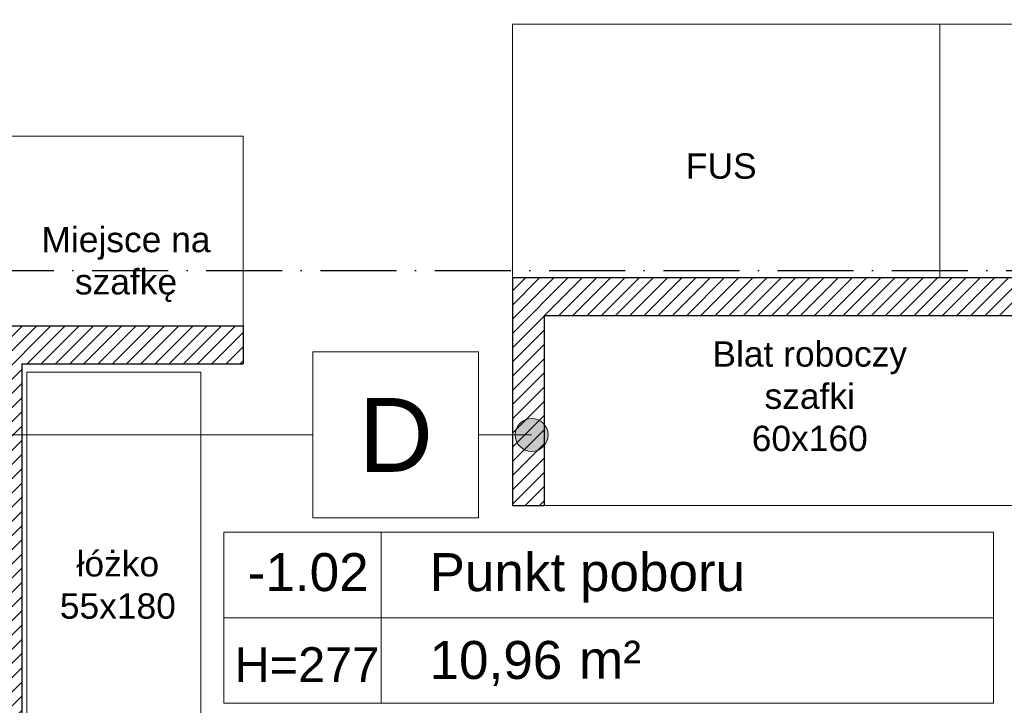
# Model space of a CAD drawing. Header units: millimetres. Extents: x 24385 to 79107, y -56478 to -23676.
# Tile 193 of 256: x 27280 to 27591, y -25826 to -25609. Entities that reach past the tile are written whole.
import ezdxf

# ---------------------------------------------------------------- set-up
doc = ezdxf.new("R2010")
doc.units = ezdxf.units.MM
doc.header["$LTSCALE"] = 2
doc.linetypes.add('ACAD_ISO10W100', pattern=[18, 12, -3, 0, -3])
for name, color, linetype, lineweight in [('0_OPIS', 7, 'Continuous', 13), ('3DPLAN_A_TABELKA POMIESZCZEŃ', 7, 'Continuous', 0), ('A_TXT', 7, 'Continuous', 0), ('AW_MEB_KUCH', 23, 'Continuous', 0), ('Opisy', 7, 'Continuous', 13)]:
    doc.layers.add(name, color=color, linetype=linetype, lineweight=lineweight)
for name, color, linetype in [('3DPLAN_A_KRESKOWANIE 1', 253, 'Continuous'), ('3DPLAN_A_OPIS', 8, 'Continuous'), ('3DPLAN_A_POMIESZCZENIE NUMER', 100, 'Continuous'), ('A_POMIESZCZENIE OPIS', 100, 'Continuous')]:
    doc.layers.add(name, color=color, linetype=linetype)
doc.layers.add('FURNITURE ZD 1 500', color=7, linetype='Continuous', lineweight=13, true_color=0x9fa8a5)
doc.layers.add('kanalizacja pod stropem skropliny', color=7, linetype='Continuous', lineweight=30, true_color=0x60bb04)
doc.styles.add('ARIAL', font='arial.ttf')
doc.styles.add('TABEL1', font='txt')

# ---------------------------------------------------------------- blocks, each defined once
blk = doc.blocks.new('tabelka dla tp')
at = {"layer": '3DPLAN_A_TABELKA POMIESZCZEŃ'}
for p, q in [((49.7, 54), (49.7, 0)), ((0, 27), (243.13, 27))]:
    blk.add_line(p, q, dxfattribs=at)
blk.add_lwpolyline([(0, 54), (243.13, 54), (243.13, 0), (0, 0)], close=True, dxfattribs=at)
at = {"layer": '3DPLAN_A_POMIESZCZENIE NUMER', "color": 7, "style": 'ARIAL'}
blk.add_attdef('NUMER', (2.23, 35.39), '', height=12, dxfattribs=at)
at = {"layer": 'A_POMIESZCZENIE OPIS', "insert": (112.2, 19.75), "char_height": 12, "width": 36.4122, "attachment_point": 1, "style": 'ARIAL'}
blk.add_mtext('{\\C7;m²}', dxfattribs=at)
at = {"layer": 'A_POMIESZCZENIE OPIS', "color": 7, "style": 'ARIAL'}
for tag, p in [('NAZWA', (51.73, 35.39)), ('POWIERZCHNIA', (51.06, 7.24))]:
    blk.add_attdef(tag, p, '', height=12, dxfattribs=at)
blk = doc.blocks.new('kondygnacja -1')
at = {"layer": '3DPLAN_A_KRESKOWANIE 1'}
h = blk.add_hatch(dxfattribs=at)
h.set_pattern_fill('ANSI31', color=256, scale=7.5, style=0)
h.set_pattern_definition([(45, (23044.838, -26883.88), (-16.83798, 16.83798), [])])
h.paths.add_polyline_path([(31677.49, -24430.84), (30214.87, -24430.84), (30214.87, -24470.84), (30429.61, -24470.84), (30429.61, -24477.84), (30447.61, -24477.84), (30447.61, -24818.84), (30476.61, -24818.84), (30476.61, -24470.84), (31012.61, -24470.84), (31012.61, -24478.84), (31079.61, -24478.84), (31079.61, -24470.84), (31638.61, -24470.84), (31638.61, -25036.84), (31079.61, -25036.84), (31079.61, -25028.84), (31012.61, -25028.84), (31012.61, -25036.84), (30611.38, -25036.84), (30611.38, -25072.84), (31023.61, -25072.84), (31034.61, -25082.84), (31034.61, -25330.84), (31023.61, -25340.84), (30831.4, -25340.84, -0.038531), (30832.58, -25356.18), (30832.58, -25371.84), (31079.61, -25371.84), (31079.61, -25072.84), (31638.61, -25072.84), (31638.61, -25943.84), (30832.58, -25943.84), (30832.58, -26009.84), (31677.49, -26009.84)])
h.paths.add_polyline_path([(30682.61, -26009.84), (30832.58, -26009.84), (30832.58, -25943.84), (30760.61, -25943.84), (30760.61, -25454.67), (30735.61, -25464.58), (30735.61, -25943.84), (30682.61, -25943.84)])
h.paths.add_polyline_path([(30679.61, -25371.84), (30735.61, -25371.84), (30735.61, -25464.58), (30760.61, -25454.67), (30760.61, -25371.84), (30832.58, -25371.84), (30832.58, -25356.18, 0.038531), (30831.4, -25340.84), (30679.61, -25340.84)])
h.paths.add_polyline_path([(30355.83, -25371.84), (30425.61, -25371.84), (30425.61, -25379.84), (30463.61, -25379.84), (30463.61, -25424.74), (30471.61, -25424.74), (30471.61, -25395.84), (30533.61, -25395.84), (30533.61, -25371.84), (30576.61, -25371.84), (30576.61, -25341.84), (30472.61, -25341.84), (30472.61, -25326.84), (30427.61, -25326.84), (30427.61, -25341.84), (30355.83, -25341.84)])
h.paths.add_polyline_path([(30456.61, -25936.84), (30425.61, -25936.84), (30425.61, -25945.84), (30380.61, -25945.84), (30380.61, -26009.84), (30512.61, -26009.84), (30512.61, -25943.84), (30466.61, -25943.84), (30466.61, -25712.84), (30456.61, -25712.84)])
h.paths.add_polyline_path([(28888.61, -25941.84), (28888.61, -26009.84), (29013.61, -26009.84), (29013.61, -25941.84)])
h.paths.add_polyline_path([(28591.17, -26009.84), (28591.17, -25944.84), (28547.61, -25944.84), (28547.61, -26009.84)])
h.paths.add_polyline_path([(28624.61, -25870.53), (28654.8, -25870.53), (28654.8, -25924.53), (28624.61, -25924.53), (28624.61, -25944.84), (28591.17, -25944.84), (28591.17, -26009.84), (28713.61, -26009.84), (28713.61, -25941.84), (28672.61, -25941.84), (28672.61, -25932.84), (28657.61, -25932.84), (28657.61, -25716.84), (28624.61, -25716.84)])
h.paths.add_polyline_path([(28372.61, -25944.84), (28328.61, -25944.84), (28328.61, -25907.84), (28282.61, -25907.84), (28282.61, -25944.84), (28248.61, -25944.84), (28248.61, -26009.84), (28372.61, -26009.84)])
h.paths.add_polyline_path([(28092.61, -25563.84), (28054.61, -25563.84), (28054.61, -25383.84), (28067.6, -25383.84), (28067.61, -25375.84), (28340.61, -25375.84), (28340.61, -25341.84), (28070.61, -25341.84), (28070.61, -25332.84), (28030.61, -25332.84), (28030.61, -25395.6), (28048.71, -25395.6), (28048.71, -25449.6), (28030.61, -25449.6), (28030.61, -26009.84), (28073.61, -26009.84), (28073.61, -25944.84), (28054.61, -25944.84), (28054.61, -25668.84), (28092.61, -25668.84)])
h.paths.add_polyline_path([(27949.61, -25495.75), (27949.61, -25507.75), (27983.29, -25507.75), (27983.29, -25521.75), (27949.61, -25521.75), (27949.61, -25531.84), (27999.61, -25531.84), (27999.61, -25934.84), (27982.61, -25934.84), (27982.61, -25942.84), (27947.61, -25942.84), (27947.61, -26009.84), (28026.62, -26009.84), (28026.62, -25449.6), (27999.61, -25449.6), (27999.61, -25463.84), (27949.61, -25463.84), (27949.61, -25481.75), (27983.29, -25481.75), (27983.29, -25495.75)])
h.paths.add_polyline_path([(27982.61, -25361.84), (27952.61, -25361.84), (27952.61, -25332.84), (28026.62, -25332.84), (28026.62, -25395.6), (27999.61, -25395.6), (27999.61, -25377.84), (27982.61, -25377.84)])
h.paths.add_polyline_path([(26818.61, -25892.84), (26781.49, -25892.84), (26781.49, -26009.84), (26894.54, -26009.84), (26894.54, -25942.84), (26830.61, -25942.84), (26830.61, -25930.84), (26818.61, -25930.84)])
h.paths.add_polyline_path([(26894.54, -26009.84), (27115.94, -26009.84), (27115.94, -25942.84), (26894.54, -25942.84)])
h.paths.add_polyline_path([(27115.94, -25942.84), (27115.94, -26009.84), (27466.61, -26009.84), (27466.61, -25942.84), (27427.61, -25942.84), (27427.61, -25933.84), (27384.61, -25933.84), (27384.61, -25942.84)])
h.paths.add_polyline_path([(27641.61, -25942.84), (27641.61, -26009.84), (27802.61, -26009.84), (27802.61, -25942.84)])
h.paths.add_polyline_path([(30621.1, -25040.47), (30688.37, -25040.47), (30688.37, -25072.87), (30621.1, -25072.87)], flags=24)
at = {"layer": '3DPLAN_A_OPIS', "lineweight": 0, "transparency": 33554687}
h = blk.add_hatch(dxfattribs=at)
h.set_pattern_fill('ANSI31', color=1)
h.set_pattern_definition([(45, (5728.076, 0), (-2.24506403, 2.24506403), [])])
h.paths.add_polyline_path([(27183.61, -25705.84), (26818.61, -25705.84), (26818.61, -25717.84), (27183.61, -25717.84)])
h.paths.add_polyline_path([(27280.61, -25717.84), (27350.61, -25717.84), (27350.61, -25705.84), (27268.61, -25705.84), (27268.61, -25942.84), (27280.61, -25942.84)])
h.paths.add_polyline_path([(27445.61, -25762.54), (27445.61, -25702.54), (27750.61, -25702.54), (27750.61, -25690.54), (27435.61, -25690.54), (27435.61, -25762.54)])
h.paths.add_polyline_path([(27478.11, -25377.84), (27478.11, -25456.28), (27490.11, -25456.28), (27490.11, -25377.84)])
h.paths.add_polyline_path([(27378.51, -25466.84), (27378.51, -25478.84), (27569.7, -25478.84), (27569.7, -25466.84), (27490.11, -25466.84), (27490.11, -25377.84), (27478.11, -25377.84), (27478.11, -25466.84)])
h.paths.add_polyline_path([(27490.11, -25376.28), (27478.11, -25376.28), (27478.11, -25377.84), (27490.11, -25377.84)])
h.paths.add_polyline_path([(27490.11, -25377.84), (27490.11, -25361.84), (27478.11, -25361.84), (27478.11, -25377.84)])
h.paths.add_polyline_path([(27218.11, -25377.84), (27218.11, -25361.84), (27206.11, -25361.84), (27206.11, -25377.84)])
h.paths.add_polyline_path([(27206.11, -25478.84), (27288.51, -25478.84), (27288.51, -25466.84), (27218.11, -25466.84), (27218.11, -25377.84), (27206.11, -25377.84)])
at = {"layer": 'Opisy', "ltscale": 0.5}
h = blk.add_hatch(color=256, dxfattribs=at)
h.dxf.hatch_style = 1
h.paths.add_polyline_path([(27440.13, -25745.2), (27440.13, -25735.3, 0.73336)])
h.paths.add_polyline_path([(27440.13, -25735.3), (27440.13, -25745.2, 0.076465), (27441.69, -25745.44, 1.165591)])
at = {"layer": '3DPLAN_A_OPIS', "color": 1, "lineweight": 30}
for p, q in [((27435.61, -25690.54), (27435.61, -25762.54)), ((27435.61, -25690.54), (27750.61, -25690.54)), ((27445.61, -25702.54), (27445.61, -25762.54)), ((27445.61, -25702.54), (27750.61, -25702.54)), ((27268.61, -25705.84), (27350.61, -25705.84)), ((27350.61, -25705.84), (27350.61, -25717.84)), ((27280.61, -25717.84), (27350.61, -25717.84)), ((27280.61, -25717.84), (27280.61, -25942.84)), ((27435.61, -25762.54), (27445.61, -25762.54))]:
    blk.add_line(p, q, dxfattribs=at)
at = {"layer": 'A_TXT'}
for p, q in [((27372.55, -25740.25), (27164.4, -25740.25)), ((27441.69, -25740.25), (27424.96, -25740.25))]:
    blk.add_line(p, q, dxfattribs=at)
blk.add_lwpolyline([(27372.55, -25714.05), (27424.96, -25714.05), (27424.96, -25766.46), (27372.55, -25766.46)], close=True, dxfattribs=at)
at = {"layer": 'AW_MEB_KUCH', "ltscale": 0.1}
for points in [[(27435.61, -25610.54), (27570.61, -25610.54), (27570.61, -25690.54), (27435.61, -25690.54)], [(27435.61, -25690.54), (27750.61, -25690.54), (27750.61, -25610.54), (27435.61, -25610.54)], [(27268.61, -25645.84), (27350.61, -25645.84), (27350.61, -25705.84), (27268.61, -25705.84)], [(27337.18, -25900.39), (27282.18, -25900.39), (27282.18, -25720.39), (27337.18, -25720.39)]]:
    blk.add_lwpolyline(points, close=True, dxfattribs=at)
at = {"layer": 'FURNITURE ZD 1 500', "lineweight": 0}
blk.add_lwpolyline([(27445.61, -25702.54), (27610.61, -25702.54), (27610.61, -25762.54), (27610.61, -25762.54), (27610.61, -25762.54), (27445.61, -25762.54)], close=True, dxfattribs=at)
at = {"layer": 'Opisy', "ltscale": 0.5}
blk.add_circle((27441.69, -25740.25), 5.19, dxfattribs=at)
at = {"layer": '3DPLAN_A_TABELKA POMIESZCZEŃ', "ltscale": 0.5}
ref = blk.add_blockref('tabelka dla tp', (27344.49, -25824.99), dxfattribs=at)
ref.add_attrib('NUMER', '-1.02', (27352.01, -25789.6), dxfattribs={"layer": '3DPLAN_A_POMIESZCZENIE NUMER', "color": 0, "height": 12, "style": 'ARIAL'})
ref.add_attrib('NAZWA', 'Punkt poboru', (27409.44, -25789.6), dxfattribs={"layer": 'A_POMIESZCZENIE OPIS', "color": 0, "height": 12, "style": 'ARIAL'})
ref.add_attrib('POWIERZCHNIA', '10,96', (27409.44, -25817.35), dxfattribs={"layer": 'A_POMIESZCZENIE OPIS', "color": 0, "height": 12, "style": 'ARIAL'})
at = {"layer": '3DPLAN_A_OPIS', "color": 1, "lineweight": 30, "style": 'ARIAL'}
for tag, p in [('PRZESUNIĘCIE_WEJŚCIA', (27655.16, -24535.33)), ('WYŁĄCZONE', (27007.18, -24723.98)), ('Z_OPRACOWANIA', (26996.84, -24746.42)), ('WYŁĄCZONE', (30803.05, -24760.87)), ('Z_OPRACOWANIA', (30792.71, -24783.3)), ('WYŁĄCZONE', (28894.9, -24826.59)), ('Z_OPRACOWANIA', (28884.56, -24849.03)), ('POWIĘKSZENIE_WEJŚCIA', (28313.68, -25144.41)), ('POWIĘKSZENIE_WEJŚCIA', (29600.62, -25191.36)), ('POWIĘKSZENIE_WEJŚCIA', (28011.45, -25235.42)), ('WYŁĄCZONE', (29754.42, -25678.17)), ('Z_OPRACOWANIA', (29744.08, -25700.6)), ('WYJŚCIE_EWAKUACYJNE', (27763.79, -26106.07))]:
    blk.add_attdef(tag, p, '', height=12, dxfattribs=at)
at = {"layer": '3DPLAN_A_OPIS', "color": 0, "lineweight": 30, "style": 'ARIAL'}
for tag, p in [('UGUL_1', (29350.3, -24586.01)), ('UGUL_2', (29622.92, -24586.01)), ('UGUL_3', (29833.15, -24586.01))]:
    blk.add_attdef(tag, p, '', height=12, dxfattribs=at)
at = {"layer": '3DPLAN_A_TABELKA POMIESZCZEŃ', "color": 7, "ltscale": 0.5, "insert": (27347.86, -25807.33), "char_height": 11, "width": 59.2068, "attachment_point": 1, "style": 'ARIAL'}
blk.add_mtext('H=277', dxfattribs=at)
at = {"layer": '3DPLAN_A_TABELKA POMIESZCZEŃ', "ltscale": 0.5, "style": 'ARIAL'}
for tag, p in [('KURTYNA', (27861.91, -26064.85)), ('POWIETRZNA', (27861.91, -26084.56))]:
    blk.add_attdef(tag, p, '', height=12, dxfattribs=at)
at = {"layer": 'A_TXT', "insert": (27398.76, -25740.25), "char_height": 23.328, "attachment_point": 5, "style": 'TABEL1'}
blk.add_mtext_dynamic_manual_height_columns('\\pxt0;{\\fArial|b0|i0|c238|p34;D}', width=70.3206, gutter_width=120, heights=[0], dxfattribs=at)
at = {"layer": 'Opisy', "ltscale": 0.5, "char_height": 8, "attachment_point": 1, "style": 'ARIAL'}
for s, insert, width in [('\\pxqc;FUS', (27461.91, -25651.31), 79.3914), ('\\pxqc;Miejsce na szafkę', (27276.49, -25674.53), 74.1134), ('\\pxqc;Blat roboczy\\Pszafki\\P60x160', (27492.36, -25710.68), 74.3914), ('\\pxqc;łóżko\\P55x180', (27273.77, -25776.97), 74.3914)]:
    blk.add_mtext(s, dxfattribs=dict(at, insert=insert, width=width))

msp = doc.modelspace()

# ---------------------------------------------------------------- linework, layer by layer
at = {"layer": 'kanalizacja pod stropem skropliny', "linetype": 'ACAD_ISO10W100'}
msp.add_lwpolyline([(27170.07, -25728.94), (27158.42, -25728.94), (27158.42, -25695.69), (27158.42, -25688.27), (27718.58, -25688.27)], dxfattribs=at)

# ---------------------------------------------------------------- block references
at = {"layer": '0_OPIS'}
msp.add_blockref('kondygnacja -1', (0, 0), dxfattribs=at)

doc.saveas('drawing.dxf')
